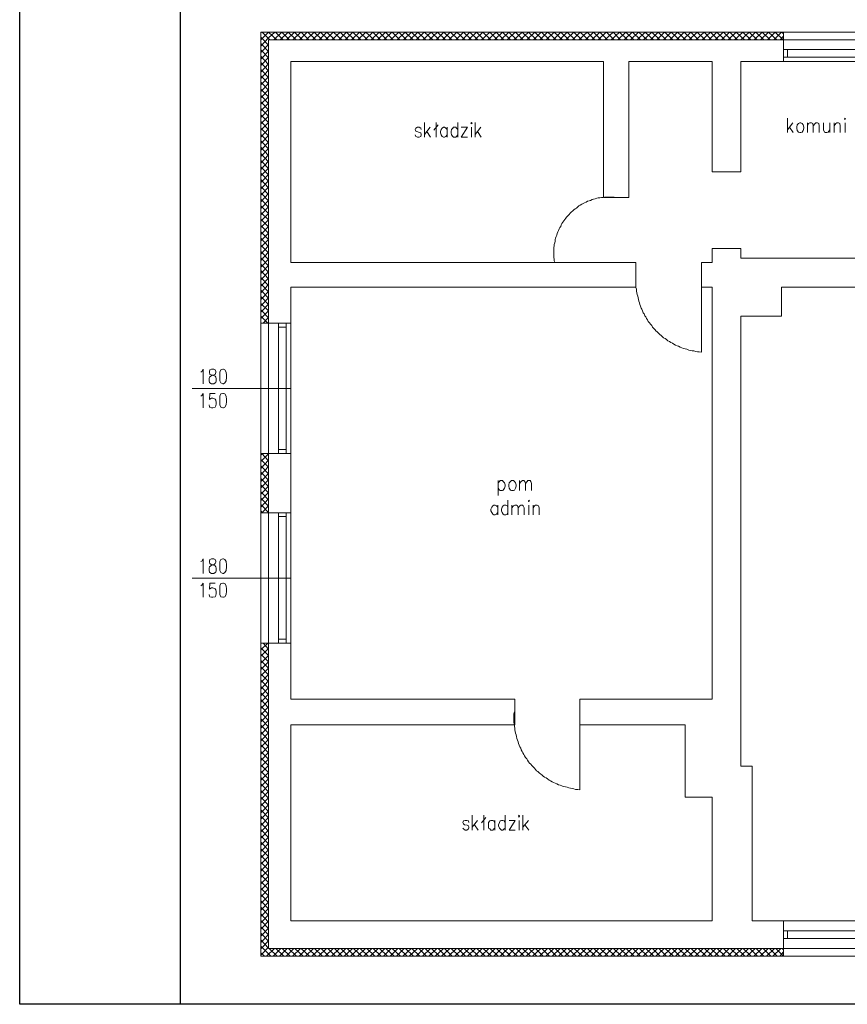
# Model space of a CAD drawing. Header units: centimetres. Extents: x -16053 to 7031, y -7778 to 254.
# Tile 191 of 256: x -1677 to -533, y -6457 to -5095. Entities that reach past the tile are written whole.
import ezdxf

# ---------------------------------------------------------------- set-up
doc = ezdxf.new("R2010")
doc.units = ezdxf.units.CM
doc.header["$MEASUREMENT"] = 0
doc.layers.add('konstrukcja', color=250, linetype='CONTINUOUS', lineweight=15)
doc.layers.add('OPISY ELEKTRYCZNE', color=120, linetype='CONTINUOUS')

msp = doc.modelspace()

# ---------------------------------------------------------------- linework, layer by layer
at = {"layer": 'konstrukcja', "linetype": 'Continuous'}
for points in [[(-1343.732, -5113.486), (-1341.967, -5112.309)], [(-1343.732, -5122.897), (-1333.144, -5112.309)], [(-1343.732, -5131.721), (-1333.144, -5120.544), (-1324.32, -5112.309)], [(998.033, -5112.309), (1009.209, -5112.309), (1009.209, -6390.544), (-1343.732, -6390.544), (-1343.732, -5112.309), (-1333.144, -5112.309), (998.033, -5112.309), (1009.209, -5112.309)], [(-1333.144, -5130.544), (-1343.732, -5119.368)], [(-1341.967, -5112.309), (-1333.144, -5121.133), (-1331.379, -5122.897)], [(-1333.144, -5112.309), (-1321.967, -5122.897)], [(-1326.085, -5122.897), (-1314.909, -5112.309)], [(-1313.144, -5122.897), (-1323.732, -5112.309)], [(-1317.261, -5122.897), (-1306.085, -5112.309)], [(-1304.32, -5122.897), (-1314.909, -5112.309)], [(-1308.438, -5122.897), (-1297.261, -5112.309)], [(-1294.909, -5122.897), (-1306.085, -5112.309)], [(-1299.614, -5122.897), (-1288.438, -5112.309)], [(-1286.085, -5122.897), (-1297.261, -5112.309)], [(-1290.203, -5122.897), (-1279.614, -5112.309)], [(-1277.261, -5122.897), (-1287.85, -5112.309)], [(-1281.379, -5122.897), (-1270.203, -5112.309)], [(-1267.85, -5122.897), (-1279.026, -5112.309)], [(-1272.556, -5122.897), (-1261.379, -5112.309)], [(-1259.026, -5122.897), (-1270.203, -5112.309)], [(-1263.144, -5122.897), (-1252.556, -5112.309)], [(-1250.203, -5122.897), (-1261.379, -5112.309)], [(-1254.32, -5122.897), (-1243.732, -5112.309)], [(-1241.379, -5122.897), (-1252.556, -5112.309)], [(-1245.497, -5122.897), (-1234.32, -5112.309)], [(-1231.967, -5122.897), (-1243.144, -5112.309)], [(-1236.085, -5122.897), (-1225.497, -5112.309)], [(-1223.144, -5122.897), (-1234.32, -5112.309)], [(-1227.261, -5122.897), (-1216.673, -5112.309)], [(-1214.32, -5122.897), (-1225.497, -5112.309)], [(-1218.438, -5122.897), (-1207.261, -5112.309)], [(-1205.497, -5122.897), (-1216.673, -5112.309)], [(-1209.614, -5122.897), (-1198.438, -5112.309)], [(-1196.085, -5122.897), (-1207.261, -5112.309)], [(-1200.203, -5122.897), (-1189.026, -5112.309)], [(-1187.261, -5122.897), (-1198.438, -5112.309)], [(-1191.379, -5122.897), (-1180.203, -5112.309)], [(-1178.438, -5122.897), (-1189.026, -5112.309)], [(-1182.556, -5122.897), (-1171.379, -5112.309)], [(-1169.614, -5122.897), (-1180.203, -5112.309)], [(-1173.732, -5122.897), (-1162.556, -5112.309)], [(-1160.791, -5122.897), (-1171.379, -5112.309)], [(-1164.32, -5122.897), (-1153.144, -5112.309)], [(-1151.379, -5122.897), (-1161.967, -5112.309)], [(-1155.497, -5122.897), (-1144.32, -5112.309)], [(-1142.556, -5122.897), (-1153.144, -5112.309)], [(-1146.673, -5122.897), (-1135.497, -5112.309)], [(-1133.144, -5122.897), (-1144.32, -5112.309)], [(-1137.85, -5122.897), (-1126.673, -5112.309)], [(-1124.32, -5122.897), (-1135.497, -5112.309)], [(-1129.026, -5122.897), (-1117.85, -5112.309)], [(-1115.497, -5122.897), (-1126.673, -5112.309)], [(-1119.614, -5122.897), (-1108.438, -5112.309)], [(-1106.085, -5122.897), (-1117.261, -5112.309)], [(-1110.791, -5122.897), (-1099.614, -5112.309)], [(-1097.261, -5122.897), (-1108.438, -5112.309)], [(-1101.379, -5122.897), (-1090.791, -5112.309)], [(-1088.438, -5122.897), (-1099.614, -5112.309)], [(-1092.556, -5122.897), (-1081.967, -5112.309)], [(-1079.614, -5122.897), (-1090.791, -5112.309)], [(-1083.732, -5122.897), (-1072.556, -5112.309)], [(-1070.203, -5122.897), (-1081.379, -5112.309)], [(-1074.32, -5122.897), (-1063.732, -5112.309)], [(-1061.379, -5122.897), (-1072.556, -5112.309)], [(-1065.497, -5122.897), (-1054.909, -5112.309)], [(-1052.556, -5122.897), (-1063.732, -5112.309)], [(-1056.673, -5122.897), (-1045.497, -5112.309)], [(-1043.732, -5122.897), (-1054.909, -5112.309)], [(-1047.85, -5122.897), (-1036.673, -5112.309)], [(-1034.909, -5122.897), (-1045.497, -5112.309)], [(-1038.438, -5122.897), (-1027.261, -5112.309)], [(-1025.497, -5122.897), (-1036.673, -5112.309)], [(-1029.614, -5122.897), (-1018.438, -5112.309)], [(-1016.673, -5122.897), (-1027.261, -5112.309)], [(-1020.791, -5122.897), (-1009.614, -5112.309)], [(-1007.85, -5122.897), (-1018.438, -5112.309)], [(-1011.967, -5122.897), (-1000.791, -5112.309)], [(-998.438, -5122.897), (-1009.614, -5112.309)], [(-1003.144, -5122.897), (-991.967, -5112.309)], [(-989.614, -5122.897), (-1000.791, -5112.309)], [(-993.732, -5122.897), (-982.556, -5112.309)], [(-980.791, -5122.897), (-991.379, -5112.309)], [(-984.909, -5122.897), (-973.732, -5112.309)], [(-971.379, -5122.897), (-982.556, -5112.309)], [(-976.085, -5122.897), (-964.909, -5112.309)], [(-962.556, -5122.897), (-973.732, -5112.309)], [(-966.673, -5122.897), (-956.085, -5112.309)], [(-953.732, -5122.897), (-964.909, -5112.309)], [(-957.85, -5122.897), (-947.261, -5112.309)], [(-944.32, -5122.897), (-955.497, -5112.309)], [(-949.026, -5122.897), (-937.85, -5112.309)], [(-935.497, -5122.897), (-946.673, -5112.309)], [(-939.614, -5122.897), (-929.026, -5112.309)], [(-926.673, -5122.897), (-937.85, -5112.309)], [(-930.791, -5122.897), (-920.203, -5112.309)], [(-917.85, -5122.897), (-929.026, -5112.309)], [(-921.967, -5122.897), (-910.791, -5112.309)], [(-909.026, -5122.897), (-920.203, -5112.309)], [(-912.556, -5122.897), (-901.967, -5112.309)], [(-899.614, -5122.897), (-910.791, -5112.309)], [(-903.732, -5122.897), (-892.556, -5112.309)], [(-890.791, -5122.897), (-901.967, -5112.309)], [(-894.909, -5122.897), (-883.732, -5112.309)], [(-881.967, -5122.897), (-892.556, -5112.309)], [(-886.085, -5122.897), (-874.909, -5112.309)], [(-873.144, -5122.897), (-883.732, -5112.309)], [(-877.261, -5122.897), (-866.085, -5112.309)], [(-864.32, -5122.897), (-874.909, -5112.309)], [(-867.85, -5122.897), (-856.673, -5112.309)], [(-854.909, -5122.897), (-865.497, -5112.309)], [(-859.026, -5122.897), (-847.85, -5112.309)], [(-846.085, -5122.897), (-856.673, -5112.309)], [(-850.203, -5122.897), (-839.026, -5112.309)], [(-836.673, -5122.897), (-847.85, -5112.309)], [(-841.379, -5122.897), (-830.203, -5112.309)], [(-827.85, -5122.897), (-839.026, -5112.309)], [(-832.556, -5122.897), (-821.379, -5112.309)], [(-818.438, -5122.897), (-829.614, -5112.309)], [(-823.144, -5122.897), (-811.967, -5112.309)], [(-809.614, -5122.897), (-820.791, -5112.309)], [(-814.32, -5122.897), (-803.144, -5112.309)], [(-800.791, -5122.897), (-811.967, -5112.309)], [(-804.909, -5122.897), (-794.32, -5112.309)], [(-791.967, -5122.897), (-803.144, -5112.309)], [(-796.085, -5122.897), (-785.497, -5112.309)], [(-783.144, -5122.897), (-794.32, -5112.309)], [(-786.673, -5122.897), (-776.085, -5112.309)], [(-773.732, -5122.897), (-784.909, -5112.309)], [(-777.85, -5122.897), (-767.261, -5112.309)], [(-764.909, -5122.897), (-776.085, -5112.309)], [(-769.026, -5122.897), (-758.438, -5112.309)], [(-756.085, -5122.897), (-767.261, -5112.309)], [(-760.203, -5122.897), (-749.026, -5112.309)], [(-747.261, -5122.897), (-758.438, -5112.309)], [(-751.379, -5122.897), (-740.203, -5112.309)], [(-738.438, -5122.897), (-749.026, -5112.309)], [(-741.967, -5122.897), (-730.791, -5112.309)], [(-729.026, -5122.897), (-740.203, -5112.309)], [(-733.144, -5122.897), (-721.967, -5112.309)], [(-720.203, -5122.897), (-730.791, -5112.309)], [(-724.32, -5122.897), (-713.144, -5112.309)], [(-711.379, -5122.897), (-721.967, -5112.309)], [(-715.497, -5122.897), (-704.32, -5112.309)], [(-701.967, -5122.897), (-713.144, -5112.309)], [(-706.673, -5122.897), (-695.497, -5112.309)], [(-693.144, -5122.897), (-703.732, -5112.309)], [(-697.261, -5122.897), (-686.085, -5112.309)], [(-684.32, -5122.897), (-694.909, -5112.309)], [(-688.438, -5122.897), (-677.261, -5112.309)], [(-674.909, -5122.897), (-686.085, -5112.309)], [(-679.614, -5122.897), (-668.438, -5112.309)], [(-666.085, -5122.897), (-677.261, -5112.309)], [(-670.203, -5122.897), (-659.614, -5112.309)], [(-657.261, -5122.897), (-668.438, -5112.309)], [(-661.379, -5122.897), (-650.203, -5112.309)], [(-647.85, -5122.897), (-659.026, -5112.309)], [(-652.556, -5122.897), (-641.379, -5112.309)], [(-639.026, -5122.897), (-650.203, -5112.309)], [(-643.144, -5122.897), (-632.556, -5112.309)], [(-630.203, -5122.897), (-641.379, -5112.309)], [(-634.32, -5122.897), (-623.732, -5112.309)], [(-621.379, -5122.897), (-632.556, -5112.309)], [(-625.497, -5122.897), (-620.791, -5118.191)], [(-620.791, -5114.662), (-623.144, -5112.309)], [(-620.791, -5122.897), (-620.791, -5112.309)], [(-1333.144, -5139.368), (-1343.732, -5128.191)], [(-1343.732, -5140.544), (-1333.144, -5129.368)], [(-620.791, -5122.897), (-1333.144, -5122.897), (-1333.144, -5515.25)], [(-620.791, -5152.897), (-620.791, -5122.897)], [(-620.791, -5122.897), (-440.791, -5122.897)], [(-1333.144, -5148.191), (-1343.732, -5137.015)], [(-1343.732, -5149.956), (-1333.144, -5138.78)], [(-1333.144, -5157.015), (-1343.732, -5145.838)], [(-1343.732, -5158.78), (-1333.144, -5147.603)], [(-620.791, -5136.427), (-620.791, -5147.015), (-615.497, -5147.015), (-615.497, -5136.427), (-620.791, -5136.427)], [(-620.791, -5147.015), (-445.497, -5147.015), (-445.497, -5136.427), (-620.791, -5136.427)], [(-1333.144, -5165.838), (-1343.732, -5154.662)], [(-1343.732, -5167.603), (-1333.144, -5156.427)], [(-679.614, -5305.838), (-719.614, -5305.838), (-719.614, -5152.897), (-834.909, -5152.897), (-834.909, -5341.133), (-869.614, -5341.133), (-869.614, -5152.897), (-1302.556, -5152.897), (-1302.556, -5431.133), (-869.614, -5431.133)], [(-620.791, -5152.897), (-679.614, -5152.897), (-679.614, -5305.838)], [(-620.791, -5152.897), (-440.791, -5152.897)], [(-1333.144, -5175.25), (-1343.732, -5164.074)], [(-1343.732, -5176.427), (-1333.144, -5165.25)], [(-1333.144, -5184.074), (-1343.732, -5172.897)], [(-1343.732, -5185.25), (-1333.144, -5174.074)], [(-1333.144, -5192.897), (-1343.732, -5181.721)], [(-1343.732, -5194.662), (-1333.144, -5183.486)], [(-1333.144, -5201.721), (-1343.732, -5191.133)], [(-1343.732, -5203.486), (-1333.144, -5192.309)], [(-1333.144, -5211.133), (-1343.732, -5199.956)], [(-1343.732, -5212.309), (-1333.144, -5201.721)], [(-1333.144, -5219.956), (-1343.732, -5208.78)], [(-1343.732, -5221.133), (-1333.144, -5210.544)], [(-1333.144, -5228.78), (-1343.732, -5218.191)], [(-1343.732, -5230.544), (-1333.144, -5219.368)], [(-1333.144, -5237.603), (-1343.732, -5227.015)], [(-1343.732, -5239.368), (-1333.144, -5228.78)], [(-1333.144, -5247.015), (-1343.732, -5235.838)], [(-1343.732, -5248.191), (-1333.144, -5237.603)], [(-1117.261, -5257.603), (-1117.261, -5237.603)], [(-1104.32, -5248.191), (-1098.438, -5240.544)], [(-1101.379, -5237.603), (-1101.379, -5257.603)], [(-1071.379, -5237.603), (-1071.379, -5257.603)], [(-1053.144, -5238.78), (-1052.556, -5239.368), (-1051.379, -5238.78), (-1052.556, -5237.603), (-1053.144, -5238.78)], [(-1047.261, -5257.603), (-1047.261, -5237.603)], [(-615.456, -5251.316), (-615.456, -5231.316)], [(-607.809, -5237.787), (-615.456, -5247.787)], [(-612.515, -5243.669), (-607.221, -5251.316)], [(-598.397, -5237.787), (-600.162, -5238.963), (-601.927, -5240.728), (-602.515, -5243.669), (-602.515, -5245.434), (-601.927, -5248.375), (-600.162, -5250.728), (-598.397, -5251.316), (-596.632, -5251.316), (-594.868, -5250.728), (-593.691, -5248.375), (-592.515, -5245.434), (-592.515, -5243.669), (-593.691, -5240.728), (-594.868, -5238.963), (-596.632, -5237.787), (-598.397, -5237.787)], [(-587.809, -5251.316), (-587.809, -5237.787)], [(-587.809, -5241.904), (-586.044, -5238.963), (-584.279, -5237.787), (-581.927, -5237.787), (-580.162, -5238.963), (-579.574, -5241.904), (-579.574, -5251.316)], [(-579.574, -5241.904), (-577.221, -5238.963), (-576.044, -5237.787), (-573.691, -5237.787), (-571.927, -5238.963), (-571.338, -5241.904), (-571.338, -5251.316)], [(-565.456, -5237.787), (-565.456, -5247.787), (-564.279, -5250.728), (-563.103, -5251.316), (-560.75, -5251.316), (-558.985, -5250.728), (-556.632, -5247.787)], [(-556.632, -5237.787), (-556.632, -5251.316)], [(-550.75, -5251.316), (-550.75, -5237.787)], [(-550.75, -5241.904), (-548.397, -5238.963), (-547.221, -5237.787), (-544.868, -5237.787), (-543.103, -5238.963), (-542.515, -5241.904), (-542.515, -5251.316)], [(-536.632, -5232.493), (-535.456, -5233.081), (-534.868, -5232.493), (-535.456, -5231.316), (-536.632, -5232.493)], [(-535.456, -5237.787), (-535.456, -5251.316)], [(-1333.144, -5255.838), (-1343.732, -5245.25)], [(-1343.732, -5257.603), (-1333.144, -5246.427)], [(-1333.144, -5265.25), (-1343.732, -5254.074)], [(-1343.732, -5266.427), (-1333.144, -5255.25)], [(-1121.967, -5247.015), (-1122.556, -5245.25), (-1124.909, -5244.074), (-1127.261, -5244.074), (-1129.614, -5245.25), (-1130.203, -5247.015), (-1129.614, -5249.368), (-1127.85, -5249.956), (-1124.32, -5251.133), (-1122.556, -5251.721), (-1121.967, -5254.074), (-1121.967, -5254.662), (-1122.556, -5257.015), (-1124.909, -5257.603), (-1127.261, -5257.603), (-1129.614, -5257.015), (-1130.203, -5254.662)], [(-1109.614, -5244.074), (-1117.261, -5254.074)], [(-1114.32, -5249.956), (-1109.026, -5257.603)], [(-1086.085, -5247.015), (-1087.85, -5245.25), (-1089.614, -5244.074), (-1091.379, -5244.074), (-1093.144, -5245.25), (-1094.32, -5247.015), (-1095.497, -5249.956), (-1095.497, -5251.721), (-1094.32, -5254.662), (-1093.144, -5257.015), (-1091.379, -5257.603), (-1089.614, -5257.603), (-1087.85, -5257.015), (-1086.085, -5254.662)], [(-1086.085, -5244.074), (-1086.085, -5257.603)], [(-1071.379, -5247.015), (-1073.144, -5245.25), (-1074.32, -5244.074), (-1077.261, -5244.074), (-1078.438, -5245.25), (-1080.203, -5247.015), (-1080.791, -5249.956), (-1080.791, -5251.721), (-1080.203, -5254.662), (-1078.438, -5257.015), (-1077.261, -5257.603), (-1074.32, -5257.603), (-1073.144, -5257.015), (-1071.379, -5254.662)], [(-1066.673, -5244.074), (-1057.85, -5244.074), (-1066.673, -5257.603), (-1057.85, -5257.603)], [(-1052.556, -5244.074), (-1052.556, -5257.603)], [(-1039.614, -5244.074), (-1047.261, -5254.074)], [(-1044.32, -5249.956), (-1039.026, -5257.603)], [(-1333.144, -5274.074), (-1343.732, -5262.897)], [(-1343.732, -5275.838), (-1333.144, -5264.662)], [(-1333.144, -5282.897), (-1343.732, -5271.721)], [(-1343.732, -5284.662), (-1333.144, -5273.486)], [(-1333.144, -5291.721), (-1343.732, -5280.544)], [(-1343.732, -5293.486), (-1333.144, -5282.309)], [(-1333.144, -5301.133), (-1343.732, -5289.956)], [(-1343.732, -5302.309), (-1333.144, -5291.133)], [(-1333.144, -5309.956), (-1343.732, -5298.78)], [(-1343.732, -5311.133), (-1333.144, -5300.544)], [(-1333.144, -5318.78), (-1343.732, -5307.603)], [(-1343.732, -5320.544), (-1333.144, -5309.368)], [(-1333.144, -5327.603), (-1343.732, -5316.427)], [(-1343.732, -5329.368), (-1333.144, -5318.191)], [(-1333.144, -5337.015), (-1343.732, -5325.838)], [(-1343.732, -5338.191), (-1333.144, -5327.015)], [(-1333.144, -5345.838), (-1343.732, -5334.662)], [(-1343.732, -5347.015), (-1333.144, -5335.838)], [(-1333.144, -5354.662), (-1343.732, -5343.486)], [(-1343.732, -5356.427), (-1333.144, -5345.25)], [(-852.556, -5341.133), (-854.909, -5340.544), (-857.261, -5340.544), (-859.614, -5340.544), (-861.379, -5340.544), (-863.732, -5340.544), (-866.085, -5340.544), (-868.438, -5340.544), (-870.791, -5341.133), (-872.556, -5341.133), (-874.909, -5341.721), (-877.261, -5341.721), (-879.026, -5342.309), (-881.379, -5342.897), (-883.732, -5343.486), (-885.497, -5344.074), (-887.85, -5345.25), (-889.614, -5345.838), (-891.967, -5346.427), (-893.732, -5347.603), (-896.085, -5348.78), (-897.85, -5349.368), (-899.614, -5350.544), (-901.967, -5351.721), (-903.732, -5352.897), (-905.497, -5354.074), (-907.261, -5355.838), (-909.026, -5357.015), (-910.791, -5358.191), (-912.556, -5359.956), (-914.32, -5361.133), (-916.085, -5362.897), (-917.261, -5364.662), (-919.026, -5366.427), (-920.791, -5368.191), (-921.967, -5369.956), (-923.144, -5371.721), (-924.909, -5373.486), (-926.085, -5375.25), (-927.261, -5377.015), (-928.438, -5378.78), (-929.026, -5381.133), (-930.203, -5382.897), (-931.379, -5384.662), (-931.967, -5387.015), (-933.144, -5388.78), (-933.732, -5391.133), (-934.32, -5393.486), (-935.497, -5395.25), (-936.085, -5397.603), (-936.673, -5399.368), (-936.673, -5401.721), (-937.261, -5404.074), (-937.85, -5406.427), (-937.85, -5408.191), (-938.438, -5410.544), (-938.438, -5412.897), (-938.438, -5415.25), (-938.438, -5417.015), (-938.438, -5419.368), (-938.438, -5421.721), (-938.438, -5424.074), (-937.85, -5426.427), (-937.85, -5428.78), (-937.261, -5430.544)], [(-1333.144, -5363.486), (-1343.732, -5352.897)], [(-1343.732, -5365.25), (-1333.144, -5354.074)], [(-1333.144, -5372.309), (-1343.732, -5361.721)], [(-1343.732, -5374.074), (-1333.144, -5363.486)], [(-1333.144, -5381.721), (-1343.732, -5371.133)], [(-1343.732, -5382.897), (-1333.144, -5372.309)], [(-1333.144, -5390.544), (-1343.732, -5379.956)], [(-1343.732, -5392.309), (-1333.144, -5381.133)], [(-1333.144, -5399.368), (-1343.732, -5388.78)], [(-1343.732, -5401.133), (-1333.144, -5390.544)], [(-1333.144, -5408.78), (-1343.732, -5397.603)], [(-1343.732, -5409.956), (-1333.144, -5399.368)], [(-1333.144, -5417.603), (-1343.732, -5407.015)], [(-1343.732, -5419.368), (-1333.144, -5408.191)], [(-1333.144, -5427.015), (-1343.732, -5415.838)], [(-1343.732, -5428.191), (-1333.144, -5417.015)], [(-679.614, -5411.721), (-719.614, -5411.721), (-719.614, -5431.133)], [(-679.614, -5411.721), (-679.614, -5425.25)], [(-1333.144, -5435.838), (-1343.732, -5424.662)], [(-1343.732, -5437.603), (-1333.144, -5426.427)], [(-1333.144, -5444.662), (-1343.732, -5433.486)], [(-847.261, -5431.133), (-937.261, -5431.133)], [(-824.909, -5431.133), (-869.614, -5431.133)], [(-824.909, -5431.133), (-824.909, -5465.25)], [(-734.32, -5431.133), (-734.32, -5465.25)], [(-734.32, -5431.133), (-719.614, -5431.133)], [(-679.614, -5425.25), (-257.261, -5425.25), (-257.261, -5465.25), (-354.32, -5465.25), (-354.32, -5507.015), (-423.732, -5507.015), (-423.732, -5465.25), (-623.732, -5465.25), (-623.732, -5505.25), (-679.614, -5505.25), (-679.614, -6127.603), (-664.32, -6127.603), (-664.32, -6341.721), (-620.791, -6341.721)], [(-1343.732, -5446.427), (-1333.144, -5435.25)], [(-1333.144, -5453.486), (-1343.732, -5442.309)], [(-1343.732, -5455.25), (-1333.144, -5444.074)], [(-1333.144, -5462.897), (-1343.732, -5451.721)], [(-1343.732, -5464.074), (-1333.144, -5452.897)], [(-1333.144, -5471.721), (-1343.732, -5460.544)], [(-1343.732, -5472.897), (-1333.144, -5461.721)], [(-824.909, -5448.191), (-824.909, -5450.544), (-824.909, -5453.486), (-824.909, -5455.838), (-824.909, -5458.191), (-824.909, -5460.544), (-824.909, -5463.486), (-824.909, -5465.838), (-824.32, -5468.191), (-824.32, -5470.544), (-823.732, -5472.897), (-823.144, -5475.25), (-822.556, -5477.603), (-821.967, -5479.956), (-821.379, -5482.309), (-820.791, -5484.662), (-820.203, -5487.015), (-819.614, -5489.368), (-818.438, -5491.721), (-817.85, -5494.074), (-816.673, -5495.838), (-816.085, -5498.191), (-814.909, -5500.544), (-813.732, -5502.309), (-812.556, -5504.662), (-811.379, -5506.427), (-810.203, -5508.78), (-809.026, -5510.544), (-807.85, -5512.897), (-806.085, -5514.662), (-804.909, -5516.427), (-803.144, -5518.191), (-801.967, -5520.544), (-800.203, -5522.309), (-798.438, -5524.074), (-797.261, -5525.838), (-795.497, -5527.015), (-793.732, -5528.78), (-791.967, -5530.544), (-790.203, -5532.309), (-788.438, -5533.486), (-786.673, -5535.25), (-784.32, -5536.427), (-782.556, -5537.603), (-780.791, -5539.368), (-778.438, -5540.544), (-776.673, -5541.721), (-774.32, -5542.897), (-772.556, -5544.074), (-770.203, -5545.25), (-767.85, -5546.427), (-766.085, -5547.015), (-763.732, -5548.191), (-761.379, -5549.368), (-759.026, -5549.956), (-756.673, -5550.544), (-754.32, -5551.133), (-751.967, -5552.309), (-749.614, -5552.897), (-747.261, -5553.486), (-744.909, -5553.486), (-741.967, -5554.074), (-739.614, -5554.662), (-737.261, -5554.662), (-734.909, -5555.25)], [(-1333.144, -5480.544), (-1343.732, -5469.368)], [(-1343.732, -5482.309), (-1333.144, -5471.133)], [(-869.614, -5465.25), (-1302.556, -5465.25), (-1302.556, -5515.25)], [(-902.556, -6035.25), (-719.614, -6035.25), (-719.614, -5465.25)], [(-869.614, -5465.25), (-824.909, -5465.25)], [(-734.32, -5465.25), (-719.614, -5465.25)], [(-734.32, -5465.25), (-734.32, -5555.25)], [(-1333.144, -5489.368), (-1343.732, -5478.191)], [(-1343.732, -5491.133), (-1333.144, -5479.956)], [(-1333.144, -5498.191), (-1343.732, -5487.603)], [(-1343.732, -5499.956), (-1333.144, -5488.78)], [(-1333.144, -5507.603), (-1343.732, -5496.427)], [(-1343.732, -5508.78), (-1333.144, -5498.191)], [(-1334.32, -5515.25), (-1343.732, -5505.25)], [(-1343.144, -5515.25), (-1343.732, -5514.662)], [(-1333.144, -5515.25), (-1343.732, -5515.25)], [(-1340.791, -5515.25), (-1333.144, -5507.015)], [(-1302.556, -5515.25), (-1333.144, -5515.25)], [(-1333.144, -5695.25), (-1333.144, -5515.25)], [(-1319.614, -5520.544), (-1309.026, -5520.544), (-1309.026, -5515.25), (-1319.614, -5515.25), (-1319.614, -5520.544)], [(-1302.556, -5515.25), (-1302.556, -5695.25)], [(-1302.556, -5695.25), (-1302.556, -5515.25)], [(-1309.026, -5695.25), (-1309.026, -5520.544), (-1319.614, -5520.544), (-1319.614, -5695.25)], [(-1426.673, -5582.897), (-1425.497, -5581.721), (-1423.732, -5578.78), (-1423.732, -5598.78)], [(-1411.967, -5578.78), (-1414.32, -5579.368), (-1414.909, -5581.721), (-1414.909, -5583.486), (-1414.32, -5585.838), (-1412.556, -5586.427), (-1410.203, -5587.015), (-1407.261, -5588.191), (-1406.085, -5589.956), (-1405.497, -5591.721), (-1405.497, -5594.662), (-1406.085, -5597.015), (-1407.261, -5597.603), (-1409.026, -5598.78), (-1411.967, -5598.78), (-1414.32, -5597.603), (-1414.909, -5597.015), (-1415.497, -5594.662), (-1415.497, -5591.721), (-1414.909, -5589.956), (-1413.144, -5588.191), (-1411.379, -5587.015), (-1408.438, -5586.427), (-1407.261, -5585.838), (-1406.085, -5583.486), (-1406.085, -5581.721), (-1407.261, -5579.368), (-1409.026, -5578.78), (-1411.967, -5578.78)], [(-1396.673, -5578.78), (-1399.026, -5579.368), (-1400.791, -5582.897), (-1400.791, -5587.015), (-1400.791, -5589.956), (-1400.791, -5594.662), (-1399.026, -5597.603), (-1396.673, -5598.78), (-1395.497, -5598.78), (-1393.732, -5597.603), (-1391.967, -5594.662), (-1391.379, -5589.956), (-1391.379, -5587.015), (-1391.967, -5582.897), (-1393.732, -5579.368), (-1395.497, -5578.78), (-1396.673, -5578.78)], [(-1302.556, -5605.25), (-1439.026, -5605.25)], [(-1426.673, -5615.838), (-1425.497, -5615.25), (-1423.732, -5612.309), (-1423.732, -5632.309)], [(-1407.261, -5612.309), (-1414.32, -5612.309), (-1414.909, -5620.544), (-1414.32, -5619.956), (-1411.967, -5618.78), (-1410.203, -5618.78), (-1407.261, -5619.956), (-1406.085, -5621.721), (-1405.497, -5624.662), (-1405.497, -5626.427), (-1406.085, -5629.368), (-1407.261, -5631.133), (-1410.203, -5632.309), (-1411.967, -5632.309), (-1414.32, -5631.133), (-1414.909, -5630.544), (-1415.497, -5628.191)], [(-1396.673, -5612.309), (-1399.026, -5612.897), (-1400.791, -5615.838), (-1400.791, -5620.544), (-1400.791, -5623.486), (-1400.791, -5628.191), (-1399.026, -5631.133), (-1396.673, -5632.309), (-1395.497, -5632.309), (-1393.732, -5631.133), (-1391.967, -5628.191), (-1391.379, -5623.486), (-1391.379, -5620.544), (-1391.967, -5615.838), (-1393.732, -5612.897), (-1395.497, -5612.309), (-1396.673, -5612.309)], [(-1319.614, -5695.25), (-1309.026, -5695.25), (-1309.026, -5689.956), (-1319.614, -5689.956), (-1319.614, -5695.25)], [(-1343.732, -5697.603), (-1341.379, -5695.25)], [(-1333.144, -5695.25), (-1343.732, -5695.25)], [(-1343.732, -5706.427), (-1333.144, -5695.838)], [(-1333.144, -5714.074), (-1343.732, -5703.486)], [(-1343.732, -5715.838), (-1333.144, -5704.662)], [(-1333.144, -5705.25), (-1342.556, -5695.25)], [(-1333.144, -5695.838), (-1333.732, -5695.25)], [(-1302.556, -5695.25), (-1333.144, -5695.25)], [(-1333.144, -5695.25), (-1333.144, -5777.603)], [(-1302.556, -5695.25), (-1302.556, -5777.603)], [(-1333.144, -5723.486), (-1343.732, -5712.309)], [(-1343.732, -5724.662), (-1333.144, -5713.486)], [(-1333.144, -5732.309), (-1343.732, -5721.133)], [(-1343.732, -5734.074), (-1333.144, -5722.897)], [(-1333.144, -5741.133), (-1343.732, -5729.956)], [(-1343.732, -5742.897), (-1333.144, -5731.721)], [(-1015.497, -5732.897), (-1015.497, -5753.486)], [(-1015.497, -5735.838), (-1013.732, -5734.074), (-1012.556, -5732.897), (-1009.614, -5732.897), (-1008.438, -5734.074), (-1006.673, -5735.838), (-1006.085, -5738.78), (-1006.085, -5740.544), (-1006.673, -5743.486), (-1008.438, -5745.838), (-1009.614, -5746.427), (-1012.556, -5746.427), (-1013.732, -5745.838), (-1015.497, -5743.486)], [(-997.261, -5732.897), (-998.438, -5734.074), (-1000.203, -5735.838), (-1000.791, -5738.78), (-1000.791, -5740.544), (-1000.203, -5743.486), (-998.438, -5745.838), (-997.261, -5746.427), (-994.32, -5746.427), (-993.144, -5745.838), (-991.379, -5743.486), (-990.791, -5740.544), (-990.791, -5738.78), (-991.379, -5735.838), (-993.144, -5734.074), (-994.32, -5732.897), (-997.261, -5732.897)], [(-986.085, -5746.427), (-986.085, -5732.897)], [(-986.085, -5737.015), (-983.732, -5734.074), (-981.967, -5732.897), (-980.203, -5732.897), (-978.438, -5734.074), (-977.85, -5737.015), (-977.85, -5746.427)], [(-977.85, -5737.015), (-975.497, -5734.074), (-974.32, -5732.897), (-971.379, -5732.897), (-970.203, -5734.074), (-969.614, -5737.015), (-969.614, -5746.427)], [(-1333.144, -5749.956), (-1343.732, -5738.78)], [(-1343.732, -5751.721), (-1333.144, -5740.544)], [(-1333.144, -5759.368), (-1343.732, -5748.191)], [(-1343.732, -5760.544), (-1333.144, -5749.368)], [(-1333.144, -5768.191), (-1343.732, -5757.015)], [(-1343.732, -5769.368), (-1333.144, -5758.191)], [(-1001.967, -5759.956), (-1001.967, -5779.956)], [(-973.732, -5761.133), (-973.144, -5761.721), (-971.967, -5761.133), (-973.144, -5759.956), (-973.732, -5761.133)], [(-1333.144, -5777.015), (-1343.732, -5765.838)], [(-1341.379, -5777.603), (-1343.732, -5774.662)], [(-1342.556, -5777.603), (-1333.144, -5767.603)], [(-1016.085, -5769.368), (-1017.85, -5767.603), (-1019.614, -5767.015), (-1021.379, -5767.015), (-1023.144, -5767.603), (-1024.32, -5769.368), (-1025.497, -5772.309), (-1025.497, -5774.662), (-1024.32, -5777.015), (-1023.144, -5779.368), (-1021.379, -5779.956), (-1019.614, -5779.956), (-1017.85, -5779.368), (-1016.085, -5777.015)], [(-1016.085, -5767.015), (-1016.085, -5779.956)], [(-1001.967, -5769.368), (-1003.144, -5767.603), (-1004.909, -5767.015), (-1007.261, -5767.015), (-1008.438, -5767.603), (-1010.203, -5769.368), (-1010.791, -5772.309), (-1010.791, -5774.662), (-1010.203, -5777.015), (-1008.438, -5779.368), (-1007.261, -5779.956), (-1004.909, -5779.956), (-1003.144, -5779.368), (-1001.967, -5777.015)], [(-996.673, -5779.956), (-996.673, -5767.015)], [(-996.673, -5770.544), (-994.32, -5767.603), (-992.556, -5767.015), (-990.203, -5767.015), (-989.026, -5767.603), (-987.85, -5770.544), (-987.85, -5779.956)], [(-987.85, -5770.544), (-985.497, -5767.603), (-984.32, -5767.015), (-981.967, -5767.015), (-980.791, -5767.603), (-979.614, -5770.544), (-979.614, -5779.956)], [(-973.144, -5767.015), (-973.144, -5779.956)], [(-967.261, -5779.956), (-967.261, -5767.015)], [(-967.261, -5770.544), (-965.497, -5767.603), (-963.732, -5767.015), (-961.379, -5767.015), (-959.614, -5767.603), (-959.026, -5770.544), (-959.026, -5779.956)], [(-1333.144, -5777.603), (-1343.732, -5777.603)], [(-1333.732, -5777.603), (-1333.144, -5776.427)], [(-1302.556, -5777.603), (-1333.144, -5777.603)], [(-1333.144, -5957.603), (-1333.144, -5777.603)], [(-1319.614, -5782.309), (-1309.026, -5782.309), (-1309.026, -5777.603), (-1319.614, -5777.603), (-1319.614, -5782.309)], [(-1309.026, -5957.603), (-1309.026, -5782.309), (-1319.614, -5782.309), (-1319.614, -5957.603)], [(-1302.556, -5777.603), (-1302.556, -5957.603)], [(-1302.556, -5957.603), (-1302.556, -5777.603)], [(-1426.673, -5844.662), (-1425.497, -5844.074), (-1423.732, -5841.133), (-1423.732, -5861.133)], [(-1411.967, -5841.133), (-1414.32, -5841.721), (-1414.909, -5844.074), (-1414.909, -5845.838), (-1414.32, -5847.603), (-1412.556, -5848.78), (-1410.203, -5849.368), (-1407.261, -5850.544), (-1406.085, -5852.309), (-1405.497, -5854.074), (-1405.497, -5857.015), (-1406.085, -5859.368), (-1407.261, -5859.956), (-1409.026, -5861.133), (-1411.967, -5861.133), (-1414.32, -5859.956), (-1414.909, -5859.368), (-1415.497, -5857.015), (-1415.497, -5854.074), (-1414.909, -5852.309), (-1413.144, -5850.544), (-1411.379, -5849.368), (-1408.438, -5848.78), (-1407.261, -5847.603), (-1406.085, -5845.838), (-1406.085, -5844.074), (-1407.261, -5841.721), (-1409.026, -5841.133), (-1411.967, -5841.133)], [(-1396.673, -5841.133), (-1399.026, -5841.721), (-1400.791, -5844.662), (-1400.791, -5849.368), (-1400.791, -5852.309), (-1400.791, -5857.015), (-1399.026, -5859.956), (-1396.673, -5861.133), (-1395.497, -5861.133), (-1393.732, -5859.956), (-1391.967, -5857.015), (-1391.379, -5852.309), (-1391.379, -5849.368), (-1391.967, -5844.662), (-1393.732, -5841.721), (-1395.497, -5841.133), (-1396.673, -5841.133)], [(-1302.556, -5867.603), (-1439.026, -5867.603)], [(-1426.673, -5878.191), (-1425.497, -5877.603), (-1423.732, -5874.662), (-1423.732, -5894.074)], [(-1407.261, -5874.662), (-1414.32, -5874.662), (-1414.909, -5882.897), (-1414.32, -5882.309), (-1411.967, -5881.133), (-1410.203, -5881.133), (-1407.261, -5882.309), (-1406.085, -5884.074), (-1405.497, -5886.427), (-1405.497, -5888.78), (-1406.085, -5891.721), (-1407.261, -5893.486), (-1410.203, -5894.074), (-1411.967, -5894.074), (-1414.32, -5893.486), (-1414.909, -5892.897), (-1415.497, -5890.544)], [(-1396.673, -5874.662), (-1399.026, -5875.25), (-1400.791, -5878.191), (-1400.791, -5882.897), (-1400.791, -5885.838), (-1400.791, -5890.544), (-1399.026, -5893.486), (-1396.673, -5894.074), (-1395.497, -5894.074), (-1393.732, -5893.486), (-1391.967, -5890.544), (-1391.379, -5885.838), (-1391.379, -5882.897), (-1391.967, -5878.191), (-1393.732, -5875.25), (-1395.497, -5874.662), (-1396.673, -5874.662)], [(-1343.732, -5958.191), (-1343.144, -5957.603)], [(-1343.732, -5967.015), (-1334.32, -5957.603)], [(-1333.144, -5957.603), (-1343.732, -5957.603)], [(-1333.144, -5974.662), (-1343.732, -5964.074)], [(-1343.732, -5975.838), (-1333.144, -5965.25)], [(-1333.144, -5965.838), (-1340.791, -5957.603)], [(-1302.556, -5957.603), (-1333.144, -5957.603)], [(-1333.144, -5957.603), (-1333.144, -6379.956)], [(-1319.614, -5957.603), (-1309.026, -5957.603), (-1309.026, -5952.309), (-1319.614, -5952.309), (-1319.614, -5957.603)], [(-1302.556, -5957.603), (-1302.556, -6035.25)], [(-1333.144, -5983.486), (-1343.732, -5972.897)], [(-1343.732, -5985.25), (-1333.144, -5974.662)], [(-1333.144, -5992.309), (-1343.732, -5981.721)], [(-1343.732, -5994.074), (-1333.144, -5983.486)], [(-1333.144, -6001.721), (-1343.732, -5990.544)], [(-1343.732, -6002.897), (-1333.144, -5992.309)], [(-1333.144, -6010.544), (-1343.732, -5999.956)], [(-1343.732, -6012.309), (-1333.144, -6001.133)], [(-1333.144, -6019.956), (-1343.732, -6008.78)], [(-1343.732, -6021.133), (-1333.144, -6009.956)], [(-1333.144, -6028.78), (-1343.732, -6017.603)], [(-1343.732, -6030.544), (-1333.144, -6019.368)], [(-1333.144, -6037.603), (-1343.732, -6026.427)], [(-1343.732, -6039.368), (-1333.144, -6028.191)], [(-1333.144, -6047.015), (-1343.732, -6035.838)], [(-1343.732, -6048.191), (-1333.144, -6037.015)], [(-1333.144, -6055.838), (-1343.732, -6044.662)], [(-1343.732, -6057.015), (-1333.144, -6045.838)], [(-1302.556, -6035.25), (-992.556, -6035.25)], [(-992.556, -6035.25), (-992.556, -6070.544), (-1302.556, -6070.544), (-1302.556, -6341.721), (-728.438, -6341.721), (-719.614, -6341.721)], [(-902.556, -6035.25), (-902.556, -6070.544)], [(-1333.144, -6064.662), (-1343.732, -6053.486)], [(-1343.732, -6066.427), (-1333.144, -6055.25)], [(-993.144, -6052.897), (-993.732, -6055.25), (-993.732, -6057.603), (-993.732, -6060.544), (-993.732, -6062.897), (-993.732, -6065.25), (-993.732, -6067.603), (-993.144, -6070.544), (-993.144, -6072.897), (-992.556, -6075.25), (-992.556, -6077.603), (-991.967, -6079.956), (-991.379, -6082.309), (-990.791, -6084.662), (-990.203, -6087.015), (-989.614, -6089.368), (-989.026, -6091.721), (-987.85, -6094.074), (-987.261, -6096.427), (-986.673, -6098.78), (-985.497, -6101.133), (-984.32, -6102.897), (-983.732, -6105.25), (-982.556, -6107.603), (-981.379, -6109.368), (-980.203, -6111.721), (-979.026, -6113.486), (-977.85, -6115.838), (-976.085, -6117.603), (-974.909, -6119.368), (-973.732, -6121.721), (-971.967, -6123.486), (-970.203, -6125.25), (-969.026, -6127.015), (-967.261, -6128.78), (-965.497, -6130.544), (-963.732, -6132.309), (-962.556, -6134.074), (-960.791, -6135.25), (-959.026, -6137.015), (-956.673, -6138.78), (-954.909, -6139.956), (-953.144, -6141.721), (-951.379, -6142.897), (-949.026, -6144.074), (-947.261, -6145.25), (-944.909, -6147.015), (-943.144, -6148.191), (-940.791, -6149.368), (-939.026, -6150.544), (-936.673, -6151.133), (-934.32, -6152.309), (-931.967, -6153.486), (-929.614, -6154.074), (-927.261, -6155.25), (-925.497, -6155.838), (-922.556, -6156.427), (-920.203, -6157.015), (-917.85, -6157.603), (-915.497, -6158.191), (-913.144, -6158.78), (-910.791, -6159.368), (-908.438, -6159.956), (-905.497, -6159.956), (-903.144, -6160.544)], [(-1333.144, -6073.486), (-1343.732, -6062.309)], [(-1343.732, -6075.25), (-1333.144, -6064.074)], [(-1333.144, -6082.309), (-1343.732, -6071.133)], [(-1343.732, -6084.074), (-1333.144, -6072.897)], [(-902.556, -6070.544), (-756.673, -6070.544), (-756.673, -6170.544), (-719.614, -6170.544), (-719.614, -6341.721)], [(-902.556, -6070.544), (-902.556, -6160.544)], [(-1333.144, -6091.721), (-1343.732, -6080.544)], [(-1343.732, -6092.897), (-1333.144, -6081.721)], [(-1333.144, -6100.544), (-1343.732, -6089.368)], [(-1343.732, -6101.721), (-1333.144, -6091.133)], [(-1333.144, -6109.368), (-1343.732, -6098.191)], [(-1343.732, -6111.133), (-1333.144, -6099.956)], [(-1333.144, -6118.191), (-1343.732, -6107.603)], [(-1343.732, -6119.956), (-1333.144, -6108.78)], [(-1333.144, -6127.015), (-1343.732, -6116.427)], [(-1343.732, -6128.78), (-1333.144, -6118.191)], [(-1333.144, -6136.427), (-1343.732, -6125.838)], [(-1343.732, -6137.603), (-1333.144, -6127.015)], [(-1333.144, -6145.25), (-1343.732, -6134.662)], [(-1343.732, -6147.015), (-1333.144, -6136.427)], [(-1333.144, -6154.662), (-1343.732, -6143.486)], [(-1343.732, -6155.838), (-1333.144, -6145.25)], [(-1333.144, -6163.486), (-1343.732, -6152.309)], [(-1343.732, -6165.25), (-1333.144, -6154.074)], [(-1333.144, -6172.309), (-1343.732, -6161.721)], [(-1343.732, -6174.074), (-1333.144, -6162.897)], [(-1333.144, -6181.721), (-1343.732, -6170.544)], [(-1343.732, -6182.897), (-1333.144, -6171.721)], [(-1333.144, -6190.544), (-1343.732, -6179.368)], [(-1343.732, -6192.309), (-1333.144, -6181.133)], [(-1333.144, -6199.368), (-1343.732, -6188.191)], [(-1343.732, -6201.133), (-1333.144, -6189.956)], [(-1333.144, -6208.191), (-1343.732, -6197.015)], [(-1051.379, -6216.427), (-1051.379, -6195.838)], [(-1035.497, -6195.838), (-1035.497, -6216.427)], [(-1006.085, -6195.838), (-1006.085, -6216.427)], [(-987.261, -6197.015), (-986.673, -6198.191), (-986.085, -6197.015), (-986.673, -6195.838), (-987.261, -6197.015)], [(-981.379, -6216.427), (-981.379, -6195.838)], [(-1343.732, -6209.956), (-1333.144, -6198.78)], [(-1333.144, -6217.603), (-1343.732, -6206.427)], [(-1343.732, -6218.78), (-1333.144, -6207.603)], [(-1056.085, -6205.838), (-1056.673, -6203.486), (-1059.026, -6202.897), (-1061.379, -6202.897), (-1063.732, -6203.486), (-1064.32, -6205.838), (-1063.732, -6207.603), (-1061.967, -6208.78), (-1058.438, -6209.368), (-1056.673, -6210.544), (-1056.085, -6212.309), (-1056.085, -6213.486), (-1056.673, -6214.662), (-1059.026, -6216.427), (-1061.379, -6216.427), (-1063.732, -6214.662), (-1064.32, -6213.486)], [(-1044.32, -6202.897), (-1051.379, -6212.309)], [(-1048.438, -6208.78), (-1043.144, -6216.427)], [(-1038.438, -6206.427), (-1032.556, -6198.78)], [(-1020.203, -6205.838), (-1021.379, -6203.486), (-1023.144, -6202.897), (-1025.497, -6202.897), (-1027.261, -6203.486), (-1029.026, -6205.838), (-1029.026, -6208.78), (-1029.026, -6210.544), (-1029.026, -6213.486), (-1027.261, -6214.662), (-1025.497, -6216.427), (-1023.144, -6216.427), (-1021.379, -6214.662), (-1020.203, -6213.486)], [(-1020.203, -6202.897), (-1020.203, -6216.427)], [(-1006.085, -6205.838), (-1007.261, -6203.486), (-1009.026, -6202.897), (-1010.791, -6202.897), (-1012.556, -6203.486), (-1013.732, -6205.838), (-1014.909, -6208.78), (-1014.909, -6210.544), (-1013.732, -6213.486), (-1012.556, -6214.662), (-1010.791, -6216.427), (-1009.026, -6216.427), (-1007.261, -6214.662), (-1006.085, -6213.486)], [(-1000.203, -6202.897), (-991.967, -6202.897), (-1000.203, -6216.427), (-991.967, -6216.427)], [(-986.673, -6202.897), (-986.673, -6216.427)], [(-973.732, -6202.897), (-981.379, -6212.309)], [(-978.438, -6208.78), (-973.144, -6216.427)], [(-1333.144, -6226.427), (-1343.732, -6215.25)], [(-1343.732, -6227.603), (-1333.144, -6216.427)], [(-1333.144, -6235.25), (-1343.732, -6224.074)], [(-1343.732, -6237.015), (-1333.144, -6225.838)], [(-1333.144, -6244.074), (-1343.732, -6232.897)], [(-1343.732, -6245.838), (-1333.144, -6234.662)], [(-1333.144, -6252.897), (-1343.732, -6242.309)], [(-1343.732, -6254.662), (-1333.144, -6243.486)], [(-1333.144, -6262.309), (-1343.732, -6251.133)], [(-1343.732, -6263.486), (-1333.144, -6252.897)], [(-1333.144, -6271.133), (-1343.732, -6260.544)], [(-1343.732, -6272.897), (-1333.144, -6261.721)], [(-1333.144, -6279.956), (-1343.732, -6269.368)], [(-1343.732, -6281.721), (-1333.144, -6271.133)], [(-1333.144, -6288.78), (-1343.732, -6278.191)], [(-1343.732, -6290.544), (-1333.144, -6279.956)], [(-1333.144, -6298.191), (-1343.732, -6287.603)], [(-1343.732, -6299.368), (-1333.144, -6288.78)], [(-1333.144, -6307.015), (-1343.732, -6296.427)], [(-1343.732, -6308.78), (-1333.144, -6297.603)], [(-1333.144, -6316.427), (-1343.732, -6305.25)], [(-1343.732, -6317.603), (-1333.144, -6307.015)], [(-1333.144, -6325.25), (-1343.732, -6314.074)], [(-1343.732, -6327.015), (-1333.144, -6315.838)], [(-1333.144, -6334.074), (-1343.732, -6322.897)], [(-1343.732, -6335.838), (-1333.144, -6324.662)], [(-1333.144, -6343.486), (-1343.732, -6332.309)], [(-1343.732, -6344.662), (-1333.144, -6333.486)], [(-1333.144, -6352.309), (-1343.732, -6341.133)], [(-1343.732, -6353.486), (-1333.144, -6342.309)], [(-620.791, -6341.721), (-440.791, -6341.721)], [(-620.791, -6341.721), (-620.791, -6379.956)], [(-1333.144, -6361.133), (-1343.732, -6349.956)], [(-1343.732, -6362.897), (-1333.144, -6351.721)], [(-1333.144, -6369.956), (-1343.732, -6358.78)], [(-1343.732, -6371.721), (-1333.144, -6360.544)], [(-620.791, -6366.427), (-620.791, -6355.838), (-615.497, -6355.838), (-615.497, -6366.427), (-620.791, -6366.427)], [(-620.791, -6355.838), (-445.497, -6355.838), (-445.497, -6366.427), (-620.791, -6366.427)], [(-1333.144, -6379.368), (-1343.732, -6368.191)], [(-1343.732, -6380.544), (-1333.144, -6369.368)], [(-1330.203, -6390.544), (-1343.732, -6377.015)], [(-1343.732, -6389.368), (-1333.144, -6378.191)], [(-1339.026, -6390.544), (-1343.732, -6385.838)], [(-1336.085, -6390.544), (-1324.909, -6379.956)], [(-1333.144, -6379.956), (-620.791, -6379.956)], [(-1321.379, -6390.544), (-1332.556, -6379.956)], [(-1326.673, -6390.544), (-1316.085, -6379.956)], [(-1311.967, -6390.544), (-1323.144, -6379.956)], [(-1317.85, -6390.544), (-1307.261, -6379.956)], [(-1303.144, -6390.544), (-1314.32, -6379.956)], [(-1309.026, -6390.544), (-1298.438, -6379.956)], [(-1294.32, -6390.544), (-1305.497, -6379.956)], [(-1300.203, -6390.544), (-1289.026, -6379.956)], [(-1285.497, -6390.544), (-1296.673, -6379.956)], [(-1290.791, -6390.544), (-1280.203, -6379.956)], [(-1276.673, -6390.544), (-1287.85, -6379.956)], [(-1281.967, -6390.544), (-1270.791, -6379.956)], [(-1267.261, -6390.544), (-1278.438, -6379.956)], [(-1273.144, -6390.544), (-1261.967, -6379.956)], [(-1258.438, -6390.544), (-1269.614, -6379.956)], [(-1264.32, -6390.544), (-1253.144, -6379.956)], [(-1249.614, -6390.544), (-1260.203, -6379.956)], [(-1254.909, -6390.544), (-1243.732, -6379.956)], [(-1240.791, -6390.544), (-1251.379, -6379.956)], [(-1246.085, -6390.544), (-1234.909, -6379.956)], [(-1231.379, -6390.544), (-1241.967, -6379.956)], [(-1237.261, -6390.544), (-1226.085, -6379.956)], [(-1222.556, -6390.544), (-1233.144, -6379.956)], [(-1228.438, -6390.544), (-1217.261, -6379.956)], [(-1213.732, -6390.544), (-1224.32, -6379.956)], [(-1219.614, -6390.544), (-1208.438, -6379.956)], [(-1204.32, -6390.544), (-1215.497, -6379.956)], [(-1210.203, -6390.544), (-1199.026, -6379.956)], [(-1195.497, -6390.544), (-1206.673, -6379.956)], [(-1201.379, -6390.544), (-1190.203, -6379.956)], [(-1186.085, -6390.544), (-1197.261, -6379.956)], [(-1192.556, -6390.544), (-1181.379, -6379.956)], [(-1177.261, -6390.544), (-1188.438, -6379.956)], [(-1183.144, -6390.544), (-1172.556, -6379.956)], [(-1168.438, -6390.544), (-1179.614, -6379.956)], [(-1174.32, -6390.544), (-1163.732, -6379.956)], [(-1159.614, -6390.544), (-1170.791, -6379.956)], [(-1164.909, -6390.544), (-1154.32, -6379.956)], [(-1150.791, -6390.544), (-1161.967, -6379.956)], [(-1156.085, -6390.544), (-1145.497, -6379.956)], [(-1141.379, -6390.544), (-1152.556, -6379.956)], [(-1147.261, -6390.544), (-1136.085, -6379.956)], [(-1132.556, -6390.544), (-1143.732, -6379.956)], [(-1138.438, -6390.544), (-1127.261, -6379.956)], [(-1123.732, -6390.544), (-1134.909, -6379.956)], [(-1129.026, -6390.544), (-1118.438, -6379.956)], [(-1114.909, -6390.544), (-1125.497, -6379.956)], [(-1120.203, -6390.544), (-1109.026, -6379.956)], [(-1105.497, -6390.544), (-1116.673, -6379.956)], [(-1111.379, -6390.544), (-1100.203, -6379.956)], [(-1096.673, -6390.544), (-1107.85, -6379.956)], [(-1102.556, -6390.544), (-1091.379, -6379.956)], [(-1087.85, -6390.544), (-1098.438, -6379.956)], [(-1093.732, -6390.544), (-1082.556, -6379.956)], [(-1079.026, -6390.544), (-1089.614, -6379.956)], [(-1084.32, -6390.544), (-1073.144, -6379.956)], [(-1069.614, -6390.544), (-1080.791, -6379.956)], [(-1075.497, -6390.544), (-1064.32, -6379.956)], [(-1060.791, -6390.544), (-1071.379, -6379.956)], [(-1066.673, -6390.544), (-1055.497, -6379.956)], [(-1051.379, -6390.544), (-1062.556, -6379.956)], [(-1057.85, -6390.544), (-1046.673, -6379.956)], [(-1042.556, -6390.544), (-1053.732, -6379.956)], [(-1048.438, -6390.544), (-1037.85, -6379.956)], [(-1033.732, -6390.544), (-1044.909, -6379.956)], [(-1039.614, -6390.544), (-1028.438, -6379.956)], [(-1024.909, -6390.544), (-1036.085, -6379.956)], [(-1030.203, -6390.544), (-1019.614, -6379.956)], [(-1015.497, -6390.544), (-1026.673, -6379.956)], [(-1021.379, -6390.544), (-1010.791, -6379.956)], [(-1006.673, -6390.544), (-1017.85, -6379.956)], [(-1012.556, -6390.544), (-1001.967, -6379.956)], [(-997.85, -6390.544), (-1009.026, -6379.956)], [(-1003.144, -6390.544), (-992.556, -6379.956)], [(-989.026, -6390.544), (-1000.203, -6379.956)], [(-994.32, -6390.544), (-983.732, -6379.956)], [(-979.614, -6390.544), (-990.791, -6379.956)], [(-985.497, -6390.544), (-974.32, -6379.956)], [(-970.791, -6390.544), (-981.967, -6379.956)], [(-976.673, -6390.544), (-965.497, -6379.956)], [(-961.967, -6390.544), (-973.144, -6379.956)], [(-967.85, -6390.544), (-956.673, -6379.956)], [(-953.144, -6390.544), (-963.732, -6379.956)], [(-958.438, -6390.544), (-947.261, -6379.956)], [(-944.32, -6390.544), (-954.909, -6379.956)], [(-949.614, -6390.544), (-938.438, -6379.956)], [(-934.909, -6390.544), (-945.497, -6379.956)], [(-940.791, -6390.544), (-929.614, -6379.956)], [(-926.085, -6390.544), (-936.673, -6379.956)], [(-931.967, -6390.544), (-920.791, -6379.956)], [(-917.261, -6390.544), (-927.85, -6379.956)], [(-923.144, -6390.544), (-911.967, -6379.956)], [(-907.85, -6390.544), (-919.026, -6379.956)], [(-913.732, -6390.544), (-902.556, -6379.956)], [(-899.026, -6390.544), (-910.203, -6379.956)], [(-904.909, -6390.544), (-893.732, -6379.956)], [(-889.614, -6390.544), (-900.791, -6379.956)], [(-896.085, -6390.544), (-884.909, -6379.956)], [(-880.791, -6390.544), (-891.967, -6379.956)], [(-886.673, -6390.544), (-876.085, -6379.956)], [(-871.967, -6390.544), (-883.144, -6379.956)], [(-877.85, -6390.544), (-866.673, -6379.956)], [(-863.144, -6390.544), (-874.32, -6379.956)], [(-868.438, -6390.544), (-857.85, -6379.956)], [(-853.732, -6390.544), (-864.909, -6379.956)], [(-859.614, -6390.544), (-849.026, -6379.956)], [(-844.909, -6390.544), (-856.085, -6379.956)], [(-850.791, -6390.544), (-839.614, -6379.956)], [(-836.085, -6390.544), (-847.261, -6379.956)], [(-841.967, -6390.544), (-830.791, -6379.956)], [(-827.261, -6390.544), (-838.438, -6379.956)], [(-832.556, -6390.544), (-821.967, -6379.956)], [(-818.438, -6390.544), (-829.026, -6379.956)], [(-823.732, -6390.544), (-812.556, -6379.956)], [(-809.026, -6390.544), (-820.203, -6379.956)], [(-814.909, -6390.544), (-803.732, -6379.956)], [(-800.203, -6390.544), (-811.379, -6379.956)], [(-806.085, -6390.544), (-794.909, -6379.956)], [(-791.379, -6390.544), (-801.967, -6379.956)], [(-797.261, -6390.544), (-786.085, -6379.956)], [(-782.556, -6390.544), (-793.144, -6379.956)], [(-787.85, -6390.544), (-776.673, -6379.956)], [(-773.144, -6390.544), (-784.32, -6379.956)], [(-779.026, -6390.544), (-767.85, -6379.956)], [(-764.32, -6390.544), (-774.909, -6379.956)], [(-770.203, -6390.544), (-759.026, -6379.956)], [(-754.909, -6390.544), (-766.085, -6379.956)], [(-761.379, -6390.544), (-750.203, -6379.956)], [(-746.085, -6390.544), (-757.261, -6379.956)], [(-751.967, -6390.544), (-740.791, -6379.956)], [(-737.261, -6390.544), (-748.438, -6379.956)], [(-743.144, -6390.544), (-731.967, -6379.956)], [(-727.85, -6390.544), (-739.026, -6379.956)], [(-733.732, -6390.544), (-723.144, -6379.956)], [(-719.026, -6390.544), (-730.203, -6379.956)], [(-724.909, -6390.544), (-714.32, -6379.956)], [(-710.203, -6390.544), (-721.379, -6379.956)], [(-716.085, -6390.544), (-705.497, -6379.956)], [(-701.379, -6390.544), (-712.556, -6379.956)], [(-706.673, -6390.544), (-696.085, -6379.956)], [(-692.556, -6390.544), (-703.732, -6379.956)], [(-697.85, -6390.544), (-687.261, -6379.956)], [(-683.144, -6390.544), (-694.32, -6379.956)], [(-689.026, -6390.544), (-677.85, -6379.956)], [(-674.32, -6390.544), (-685.497, -6379.956)], [(-680.203, -6390.544), (-669.026, -6379.956)], [(-665.497, -6390.544), (-676.673, -6379.956)], [(-671.379, -6390.544), (-660.203, -6379.956)], [(-656.673, -6390.544), (-667.261, -6379.956)], [(-661.967, -6390.544), (-650.791, -6379.956)], [(-647.85, -6390.544), (-658.438, -6379.956)], [(-653.144, -6390.544), (-641.967, -6379.956)], [(-638.438, -6390.544), (-649.026, -6379.956)], [(-644.32, -6390.544), (-633.144, -6379.956)], [(-629.614, -6390.544), (-640.203, -6379.956)], [(-635.497, -6390.544), (-624.32, -6379.956)], [(-620.791, -6390.544), (-631.379, -6379.956)], [(-626.085, -6390.544), (-620.791, -6384.662)], [(-620.791, -6381.721), (-622.556, -6379.956)], [(-620.791, -6379.956), (-440.791, -6379.956)], [(-620.791, -6379.956), (-620.791, -6390.544)]]:
    msp.add_lwpolyline(points, dxfattribs=at)
at = {"layer": 'OPISY ELEKTRYCZNE', "linetype": 'ByBlock'}
for points in [[(-1677.475, -3596.652), (2411.742, -3596.652), (2411.742, -6457.255), (-1677.475, -6457.255)], [(-1677.475, -3596.652), (-1455.573, -3596.652), (-1455.573, -6457.255), (-1677.475, -6457.255)]]:
    msp.add_lwpolyline(points, close=True, dxfattribs=at)

doc.saveas('drawing.dxf')
